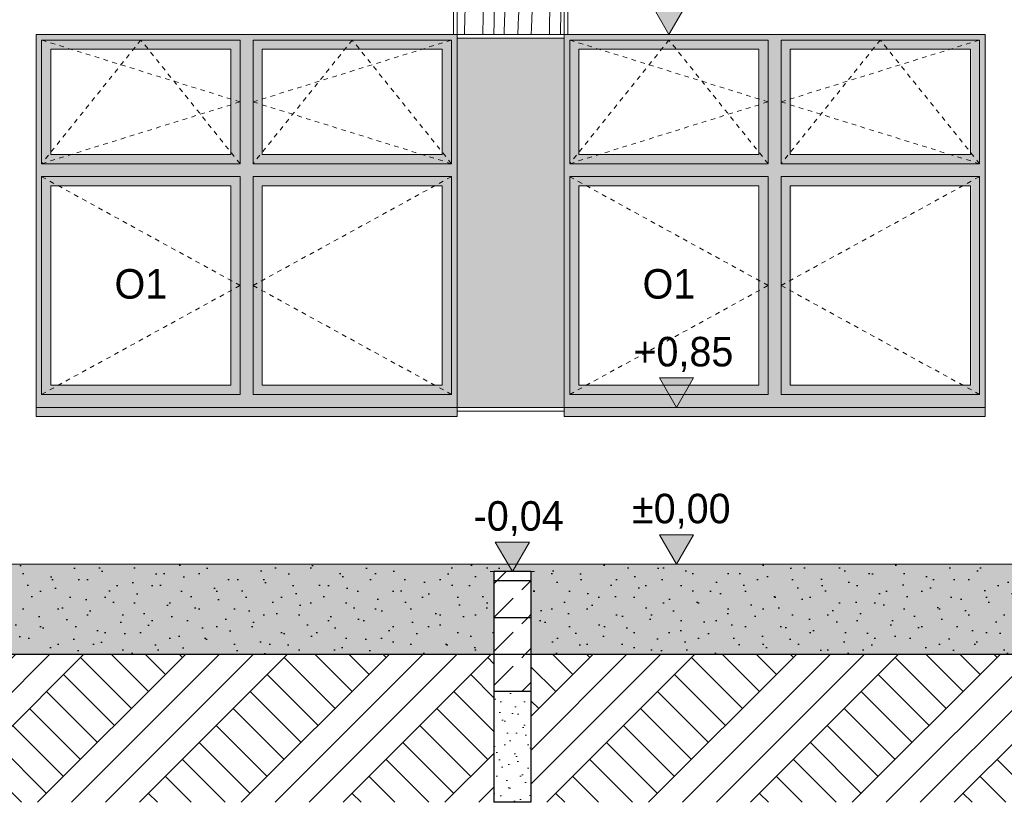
# Model space of a CAD drawing. Extents: x -366324 to -207045, y 68808 to 138616.
# Tile 112 of 170: x -221866 to -216533, y 77720 to 81960. Entities that reach past the tile are written whole.
import ezdxf

# ---------------------------------------------------------------- set-up
doc = ezdxf.new("R2010")
doc.units = 0
doc.header["$MEASUREMENT"] = 0
doc.linetypes.add('Dashed', pattern=[564.444447, 282.222223, -282.222223])
doc.linetypes.add('Hidden Line', pattern=[50, 25, -25])
for name, color, linetype, lineweight in [('Arch kolorystyka_Nr_Pióra__1', 7, 'Continuous', 25), ('Arch kolorystyka_Nr_Pióra__41', 7, 'Continuous', 15), ('Arch okna_Nr_Pióra__21', 7, 'Continuous', 9), ('Arch opisy okien_Nr_Pióra__21', 7, 'Continuous', 9), ('Arch schody_Nr_Pióra__1', 7, 'Continuous', 25), ('Arch wymiary_Nr_Pióra__21', 7, 'Continuous', 9), ('arch wypelnienia_Nr_Pióra__21', 7, 'Continuous', 9), ('Arch ściany zewnętrzne_Nr_Pióra__21', 7, 'Continuous', 9), ('INWENT TEREN_Nr_Pióra__1', 7, 'Continuous', 25)]:
    doc.layers.add(name, color=color, linetype=linetype, lineweight=lineweight)
for name, color, linetype, lineweight, true_color in [('Arch kolorystyka_Nr_Pióra__2', 7, 'Continuous', 13, 0x7f7f7f), ('Arch kolorystyka_Nr_Pióra__22', 7, 'Continuous', 9, 0x7f7f7f), ('Arch kolorystyka_Nr_Pióra__81', 7, 'Continuous', 9, 0x5d5d5d), ('Arch teren_Nr_Pióra__2', 7, 'Continuous', 13, 0x7f7f7f)]:
    doc.layers.add(name, color=color, linetype=linetype, lineweight=lineweight, true_color=true_color)
doc.layers.add('Arch wymiary', color=7, linetype='Continuous')
doc.styles.add('GENERATED_STYLE_1', font='txt')
doc.styles.add('GENERATED_STYLE_4', font='txt')
pattern_1 = [(45, (0, 0), (-183.84776, 183.84776), [195, -65]), (45, (1e-14, 183.85), (-183.84776, 183.84776), [195, -65])]
pattern_2 = [(45, (0, 0), (-275.77163, 275.77163), []), (45, (-91.9, 91.9), (-551.5433, 551.5433), []), (45, (-183.85, 183.85), (-551.5433, 551.5433), []), (135, (-275.77, 275.77), (91.92388, 91.92388), [390, -390])]

# ---------------------------------------------------------------- blocks, each defined once
blk = doc.blocks.new('*X26')
at = {"layer": 'Arch kolorystyka_Nr_Pióra__22', "linetype": 'Continuous'}
for p, q in [((-219494.2, 83412.9), (-219495.4, 83454.6)), ((-219486.5, 83269.7), (-219494.2, 83412.9)), ((-219402.4, 83373), (-219401.8, 83454.6)), ((-219334.8, 83356.6), (-219337.4, 83454.6)), ((-219283.8, 83366.3), (-219285.6, 83454.6)), ((-219207.9, 83435.2), (-219208.4, 83454.6)), ((-219204.6, 83362.8), (-219207.9, 83435.2)), ((-219134, 83349.4), (-219137.1, 83454.6)), ((-219042.2, 83309.5), (-219041.4, 83427.5)), ((-219041.4, 83427.5), (-219041.2, 83454.6)), ((-218977.6, 83407.5), (-218978.3, 83454.6)), ((-218974.6, 83293.1), (-218977.6, 83407.5)), ((-218925.7, 83401.9), (-218926, 83454.6)), ((-219403.1, 83255), (-219402.4, 83373)), ((-219330.7, 83242.2), (-219334.8, 83356.6)), ((-219283.3, 83349.6), (-219283.8, 83366.3)), ((-219200.3, 83290.5), (-219204.6, 83362.8)), ((-218923.6, 83302.7), (-218925.7, 83401.9)), ((-219282.8, 83333), (-219283.3, 83349.6)), ((-219282.3, 83316.3), (-219282.8, 83333)), ((-219281.7, 83299.7), (-219282.3, 83316.3)), ((-219281, 83283), (-219281.7, 83299.7)), ((-219126.3, 83206.2), (-219134, 83349.4)), ((-219042.9, 83191.5), (-219042.2, 83309.5)), ((-218923.1, 83286.1), (-218923.6, 83302.7)), ((-219486.5, 83269.7), (-219464.9, 83202.5)), ((-219403.1, 83255), (-219395, 83219.1)), ((-219280.4, 83266.4), (-219281, 83283)), ((-219279.7, 83249.7), (-219280.4, 83266.4)), ((-219278.9, 83233.1), (-219279.7, 83249.7)), ((-219194.8, 83218.3), (-219200.3, 83290.5)), ((-218970.5, 83178.7), (-218974.6, 83293.1)), ((-218922.6, 83269.4), (-218923.1, 83286.1)), ((-218922.1, 83252.8), (-218922.6, 83269.4)), ((-218921.5, 83236.1), (-218922.1, 83252.8)), ((-219464.9, 83202.5), (-219446.2, 83134.5)), ((-219395, 83219.1), (-219387.5, 83183.1)), ((-219330.1, 83228.2), (-219330.7, 83242.2)), ((-219329.5, 83214.2), (-219330.1, 83228.2)), ((-219328.9, 83200.1), (-219329.5, 83214.2)), ((-219328.2, 83186.1), (-219328.9, 83200.1)), ((-219277.9, 83147.4), (-219278.9, 83233.1)), ((-219194, 83178.3), (-219194.8, 83218.3)), ((-219126.3, 83206.2), (-219104.7, 83139)), ((-219042.9, 83191.5), (-219034.8, 83155.6)), ((-218920.8, 83219.5), (-218921.5, 83236.1)), ((-218920.2, 83202.9), (-218920.8, 83219.5)), ((-218919.5, 83186.2), (-218920.2, 83202.9)), ((-219387.5, 83183.1), (-219380.5, 83146.9)), ((-219380.5, 83146.9), (-219374.1, 83110.7)), ((-219327.6, 83172.1), (-219328.2, 83186.1)), ((-219326.9, 83158.1), (-219327.6, 83172.1)), ((-219326.2, 83144.1), (-219326.9, 83158.1)), ((-219325.5, 83130), (-219326.2, 83144.1)), ((-219275.9, 83061.6), (-219277.9, 83147.4)), ((-219192.9, 83138.4), (-219194, 83178.3)), ((-219191.6, 83098.4), (-219192.9, 83138.4)), ((-219104.7, 83139), (-219086, 83071)), ((-219034.8, 83155.6), (-219027.3, 83119.5)), ((-218969.9, 83164.7), (-218970.5, 83178.7)), ((-218969.3, 83150.7), (-218969.9, 83164.7)), ((-218968.7, 83136.6), (-218969.3, 83150.7)), ((-218918.7, 83169.6), (-218919.5, 83186.2)), ((-218917.7, 83083.8), (-218918.7, 83169.6)), ((-219446.2, 83134.5), (-219430.5, 83065.7)), ((-219374.1, 83110.7), (-219368.4, 83074.3)), ((-219323.7, 83025.3), (-219325.5, 83130)), ((-219189.9, 83058.5), (-219191.6, 83098.4)), ((-219027.3, 83119.5), (-219020.3, 83083.4)), ((-218968, 83122.6), (-218968.7, 83136.6)), ((-218967.4, 83108.6), (-218968, 83122.6)), ((-218966.7, 83094.6), (-218967.4, 83108.6)), ((-218966, 83080.6), (-218966.7, 83094.6)), ((-219430.5, 83065.7), (-219418, 82996.3)), ((-219368.4, 83074.3), (-219363.2, 83037.9)), ((-219363.2, 83037.9), (-219358.6, 83001.3)), ((-219272.8, 82975.9), (-219275.9, 83061.6)), ((-219188, 83018.6), (-219189.9, 83058.5)), ((-219086, 83071), (-219070.3, 83002.2)), ((-219020.3, 83083.4), (-219013.9, 83047.1)), ((-219013.9, 83047.1), (-219008.2, 83010.8)), ((-218965.3, 83066.5), (-218966, 83080.6)), ((-218963.5, 82961.8), (-218965.3, 83066.5)), ((-218916.9, 83049.4), (-218917.7, 83083.8)), ((-219418, 82996.3), (-219408.5, 82926.4)), ((-219358.6, 83001.3), (-219354.6, 82964.7)), ((-219321.1, 82920.6), (-219323.7, 83025.3)), ((-219185.8, 82978.7), (-219188, 83018.6)), ((-219183.3, 82938.8), (-219185.8, 82978.7)), ((-219070.3, 83002.2), (-219057.8, 82932.8)), ((-219008.2, 83010.8), (-219003, 82974.3)), ((-219408.5, 82926.4), (-219402.1, 82856.1)), ((-219352.1, 82948.8), (-219354.6, 82964.7)), ((-219350, 82932.8), (-219352.1, 82948.8)), ((-219348.3, 82916.7), (-219350, 82932.8)), ((-219268.7, 82890.3), (-219272.8, 82975.9)), ((-219180.5, 82898.9), (-219183.3, 82938.8)), ((-219057.8, 82932.8), (-219048.3, 82862.8)), ((-219003, 82974.3), (-218998.4, 82937.8)), ((-218998.4, 82937.8), (-218994.4, 82901.2)), ((-218960.9, 82857.1), (-218963.5, 82961.8)), ((-219347, 82900.6), (-219348.3, 82916.7)), ((-219346, 82884.5), (-219347, 82900.6)), ((-219345.4, 82868.4), (-219346, 82884.5)), ((-219317.6, 82815.9), (-219321.1, 82920.6)), ((-219263.7, 82804.7), (-219268.7, 82890.3)), ((-219180, 82887.1), (-219180.5, 82898.9)), ((-219179, 82875.3), (-219180, 82887.1)), ((-219177.7, 82863.5), (-219179, 82875.3)), ((-218991.9, 82885.3), (-218994.4, 82901.2)), ((-218989.8, 82869.3), (-218991.9, 82885.3)), ((-219402.1, 82856.1), (-219398.8, 82785.6)), ((-219346.7, 82773.5), (-219345.4, 82836.1)), ((-219345.2, 82852.3), (-219345.4, 82868.4)), ((-219345.4, 82836.1), (-219345.2, 82852.3)), ((-219175.9, 82851.8), (-219177.7, 82863.5)), ((-219173.7, 82840.2), (-219175.9, 82851.8)), ((-219171.1, 82828.6), (-219173.7, 82840.2)), ((-219168.1, 82817.1), (-219171.1, 82828.6)), ((-219048.3, 82862.8), (-219041.9, 82792.6)), ((-218988.1, 82853.2), (-218989.8, 82869.3)), ((-218986.8, 82837.1), (-218988.1, 82853.2)), ((-218985.8, 82821), (-218986.8, 82837.1)), ((-218985.2, 82804.9), (-218985.8, 82821)), ((-218957.4, 82752.4), (-218960.9, 82857.1)), ((-219398.8, 82785.6), (-219398.6, 82715)), ((-219347.9, 82710.8), (-219346.7, 82773.5)), ((-219313.3, 82711.3), (-219317.6, 82815.9)), ((-219257.6, 82719.2), (-219263.7, 82804.7)), ((-219164.7, 82805.8), (-219168.1, 82817.1)), ((-219146.6, 82741.8), (-219164.7, 82805.8)), ((-219041.9, 82792.6), (-219038.6, 82722.1)), ((-218986.5, 82709.9), (-218985.2, 82772.6)), ((-218985, 82788.8), (-218985.2, 82804.9)), ((-218985.2, 82772.6), (-218985, 82788.8)), ((-219492.9, 82740.2), (-219496.9, 82758.7)), ((-219483.3, 82674.4), (-219492.9, 82740.2)), ((-219399.2, 82694.4), (-219398.6, 82715)), ((-219308.1, 82606.7), (-219313.3, 82711.3)), ((-219250.4, 82633.7), (-219257.6, 82719.2)), ((-219132.7, 82676.7), (-219146.6, 82741.8)), ((-219038.6, 82722.1), (-219038.4, 82651.5)), ((-218953.1, 82647.8), (-218957.4, 82752.4)), ((-219477.9, 82608.1), (-219483.3, 82674.4)), ((-219401.1, 82653.3), (-219400, 82673.8)), ((-219400, 82673.8), (-219399.2, 82694.4)), ((-219349.1, 82648.1), (-219347.9, 82710.8)), ((-219123.1, 82610.9), (-219132.7, 82676.7)), ((-218987.7, 82647.3), (-218986.5, 82709.9)), ((-219476.9, 82541.5), (-219477.9, 82608.1)), ((-219405.9, 82591.6), (-219404, 82612.1)), ((-219404, 82612.1), (-219402.4, 82632.7)), ((-219402.4, 82632.7), (-219401.1, 82653.3)), ((-219350.1, 82585.4), (-219349.1, 82648.1)), ((-219302, 82502.1), (-219308.1, 82606.7)), ((-219242.3, 82548.4), (-219250.4, 82633.7)), ((-219117.7, 82544.5), (-219123.1, 82610.9)), ((-219040.9, 82589.7), (-219039.8, 82610.3)), ((-219039.8, 82610.3), (-219039, 82630.9)), ((-219039, 82630.9), (-219038.4, 82651.5)), ((-218988.9, 82584.6), (-218987.7, 82647.3)), ((-218947.9, 82543.2), (-218953.1, 82647.8)), ((-219410.5, 82550.6), (-219408.1, 82571.1)), ((-219408.1, 82571.1), (-219405.9, 82591.6)), ((-219351, 82522.8), (-219350.1, 82585.4)), ((-219043.8, 82548.6), (-219042.2, 82569.2)), ((-219042.2, 82569.2), (-219040.9, 82589.7)), ((-218989.9, 82521.9), (-218988.9, 82584.6)), ((-219480.2, 82475.1), (-219476.9, 82541.5)), ((-219426.5, 82408.1), (-219410.5, 82550.6)), ((-219351.8, 82460.1), (-219351, 82522.8)), ((-219295.1, 82397.6), (-219302, 82502.1)), ((-219233.2, 82517.5), (-219242.3, 82548.4)), ((-219225.9, 82486.2), (-219233.2, 82517.5)), ((-219116.7, 82478), (-219117.7, 82544.5)), ((-219050.3, 82487.1), (-219047.8, 82507.6)), ((-219047.8, 82507.6), (-219045.7, 82528.1)), ((-219045.7, 82528.1), (-219043.8, 82548.6)), ((-218990.8, 82459.2), (-218989.9, 82521.9)), ((-218941.8, 82438.6), (-218947.9, 82543.2)), ((-219487.8, 82409), (-219480.2, 82475.1)), ((-219352.6, 82397.4), (-219351.8, 82460.1)), ((-219220.3, 82454.5), (-219225.9, 82486.2)), ((-219216.6, 82422.6), (-219220.3, 82454.5)), ((-219120, 82411.6), (-219116.7, 82478)), ((-219066.2, 82344.6), (-219050.3, 82487.1)), ((-218991.6, 82396.6), (-218990.8, 82459.2)), ((-219496.9, 82359), (-219487.8, 82409)), ((-219439.1, 82265.2), (-219426.5, 82408.1)), ((-219353.2, 82334.7), (-219352.6, 82397.4)), ((-219287.3, 82293.2), (-219295.1, 82397.6)), ((-219214.6, 82390.4), (-219216.6, 82422.6)), ((-219127.6, 82345.5), (-219120, 82411.6)), ((-218992.4, 82333.9), (-218991.6, 82396.6)), ((-218934.9, 82334.1), (-218941.8, 82438.6)), ((-219216.3, 82326.1), (-219214.5, 82358.3)), ((-219214.5, 82358.3), (-219214.6, 82390.4)), ((-219139.5, 82280), (-219127.6, 82345.5)), ((-219078.9, 82201.7), (-219066.2, 82344.6)), ((-219354.2, 82216.7), (-219353.2, 82334.7)), ((-219291.7, 82178.8), (-219287.3, 82293.2)), ((-219227.2, 82195.3), (-219219.8, 82294.2)), ((-219219.8, 82294.2), (-219216.3, 82326.1)), ((-218993, 82271.2), (-218992.4, 82333.9)), ((-218927.1, 82229.7), (-218934.9, 82334.1)), ((-219448.3, 82122), (-219439.1, 82265.2)), ((-219148.3, 82193.4), (-219144.1, 82236.7)), ((-219144.1, 82236.7), (-219139.5, 82280)), ((-218994, 82153.2), (-218993, 82271.2)), ((-219355.3, 82098.7), (-219354.2, 82216.7)), ((-219294.8, 82064.4), (-219291.7, 82178.8)), ((-219233.3, 82096.3), (-219227.2, 82195.3)), ((-219152.1, 82150), (-219148.3, 82193.4)), ((-219088.1, 82058.5), (-219078.9, 82201.7)), ((-218931.4, 82115.3), (-218927.1, 82229.7)), ((-219155.5, 82106.6), (-219152.1, 82150)), ((-218995.1, 82035.1), (-218994, 82153.2)), ((-219454.2, 81978.7), (-219448.3, 82122)), ((-219356.2, 81980.6), (-219355.3, 82098.7)), ((-219237.9, 81997.3), (-219233.3, 82096.3)), ((-219158.5, 82063.2), (-219155.5, 82106.6)), ((-218934.6, 82000.9), (-218931.4, 82115.3)), ((-219296.7, 81949.9), (-219294.8, 82064.4)), ((-219163.3, 81976.3), (-219161.1, 82019.8)), ((-219161.1, 82019.8), (-219158.5, 82063.2)), ((-219094, 81915.2), (-219088.1, 82058.5)), ((-218996, 81917.1), (-218995.1, 82035.1)), ((-219455.9, 81879.6), (-219454.2, 81978.7)), ((-219357, 81879.6), (-219356.2, 81980.6)), ((-219241.3, 81898.2), (-219237.9, 81997.3)), ((-219165.2, 81932.8), (-219163.3, 81976.3)), ((-218936.5, 81886.4), (-218934.6, 82000.9)), ((-219297.1, 81879.6), (-219296.7, 81949.9)), ((-219166.8, 81879.6), (-219165.2, 81932.8)), ((-219094.6, 81879.6), (-219094, 81915.2)), ((-218996.3, 81879.6), (-218996, 81917.1)), ((-219241.7, 81879.6), (-219241.3, 81898.2)), ((-218936.5, 81879.6), (-218936.5, 81886.4))]:
    blk.add_line(p, q, dxfattribs=at)
blk = doc.blocks.new('Wypełnienie_13')
at = {"layer": 'Arch kolorystyka_Nr_Pióra__22', "linetype": 'Dashed'}
blk.add_blockref('*X26', (0, 0), dxfattribs=at)
blk = doc.blocks.new('Wymiary_149', base_point=(-219196.9, 78969.6))
at = {"layer": 'Arch wymiary_Nr_Pióra__21', "linetype": 'Continuous'}
blk.add_hatch(color=256, dxfattribs=at).paths.add_polyline_path([(-219196.9, 78969.6), (-219289.7, 79129.6), (-219104.1, 79129.6)], flags=0)
for p, q in [((-219196.9, 78969.6), (-219289.7, 79129.6)), ((-219289.7, 79129.6), (-219104.1, 79129.6)), ((-219104.1, 79129.6), (-219196.9, 78969.6)), ((-219196.9, 78969.6), (-219316.9, 78969.6)), ((-219196.9, 78969.6), (-219076.9, 78969.6))]:
    blk.add_line(p, q, dxfattribs=at)
at = {"layer": 'Arch wymiary_Nr_Pióra__21', "insert": (-219407, 79161.6), "char_height": 160, "attachment_point": 7, "style": 'GENERATED_STYLE_1'}
blk.add_mtext('{-0,04}', dxfattribs=at)
blk = doc.blocks.new('Wymiary_150', base_point=(-218349.4, 81879.6))
at = {"layer": 'Arch wymiary_Nr_Pióra__21', "linetype": 'Continuous'}
blk.add_hatch(color=256, dxfattribs=at).paths.add_polyline_path([(-218349.4, 81879.6), (-218442.2, 82039.6), (-218256.6, 82039.6)], flags=0)
for p, q in [((-218349.4, 81879.6), (-218442.2, 82039.6)), ((-218442.2, 82039.6), (-218256.6, 82039.6)), ((-218256.6, 82039.6), (-218349.4, 81879.6)), ((-218349.4, 81879.6), (-218469.4, 81879.6)), ((-218349.4, 81879.6), (-218229.4, 81879.6))]:
    blk.add_line(p, q, dxfattribs=at)
at = {"layer": 'Arch wymiary_Nr_Pióra__21', "insert": (-218582.8, 82071.6), "char_height": 160, "attachment_point": 7, "style": 'GENERATED_STYLE_1'}
blk.add_mtext('{+2,87}', dxfattribs=at)
blk = doc.blocks.new('Wymiary_151', base_point=(-218308.4, 79859.6))
at = {"layer": 'Arch wymiary_Nr_Pióra__21', "linetype": 'Continuous'}
blk.add_hatch(color=256, dxfattribs=at).paths.add_polyline_path([(-218308.4, 79859.6), (-218401.2, 80019.6), (-218215.6, 80019.6)], flags=0)
for p, q in [((-218308.4, 79859.6), (-218401.2, 80019.6)), ((-218401.2, 80019.6), (-218215.6, 80019.6)), ((-218215.6, 80019.6), (-218308.4, 79859.6)), ((-218308.4, 79859.6), (-218428.4, 79859.6)), ((-218308.4, 79859.6), (-218188.4, 79859.6))]:
    blk.add_line(p, q, dxfattribs=at)
at = {"layer": 'Arch wymiary_Nr_Pióra__21', "insert": (-218541.8, 80051.6), "char_height": 160, "attachment_point": 7, "style": 'GENERATED_STYLE_1'}
blk.add_mtext('{+0,85}', dxfattribs=at)
blk = doc.blocks.new('Wymiary_152', base_point=(-218308.4, 79009.6))
at = {"layer": 'Arch wymiary_Nr_Pióra__21', "linetype": 'Continuous'}
blk.add_hatch(color=256, dxfattribs=at).paths.add_polyline_path([(-218308.4, 79009.6), (-218401.2, 79169.6), (-218215.6, 79169.6)], flags=0)
for p, q in [((-218308.4, 79009.6), (-218401.2, 79169.6)), ((-218401.2, 79169.6), (-218215.6, 79169.6)), ((-218215.6, 79169.6), (-218308.4, 79009.6)), ((-218308.4, 79009.6), (-218428.4, 79009.6)), ((-218308.4, 79009.6), (-218188.4, 79009.6))]:
    blk.add_line(p, q, dxfattribs=at)
at = {"layer": 'Arch wymiary_Nr_Pióra__21', "insert": (-218549.3, 79201.6), "char_height": 160, "attachment_point": 7, "style": 'GENERATED_STYLE_1'}
blk.add_mtext('{±0,00}', dxfattribs=at)

msp = doc.modelspace()

# ---------------------------------------------------------------- hatches: boundary and pattern name
at = {"layer": 'Arch kolorystyka_Nr_Pióra__1', "linetype": 'Continuous'}
h = msp.add_hatch(dxfattribs=at)
h.set_pattern_fill('Carpet', color=256, style=0, pattern_type=2)
h.set_pattern_definition([(45, (0, 300), (-95.459415, 95.459415), [0, -90, 0, -135]), (110, (300, 300), (126.8585, 46.17272), [0, -66, 0, -114])])
h.paths.add_polyline_path([(-223816.9, 78989.6), (-222776.9, 78989.6), (-222776.9, 78969.6), (-222576.9, 78969.6), (-222576.9, 78519.6), (-222101.9, 78519.6), (-219296.9, 78519.6), (-219296.9, 78969.6), (-219096.9, 78969.6), (-219096.9, 78519.6), (-216306.9, 78519.6), (-216306.9, 78969.6), (-215856.9, 78969.6), (-215856.9, 79009.6), (-219686.9, 79009.6), (-222101.9, 79009.6), (-222101.9, 78669.6), (-222101.9, 78608.8, -0.228497), (-222116.5, 78578.5, -0.165487), (-222152.5, 78564.3, -0.039062), (-222161.3, 78564.3, -0.165487), (-222197.3, 78578.5, -0.228497), (-222211.9, 78608.8), (-222211.9, 78988.7), (-222211.9, 79009.6), (-223816.9, 79009.6)], flags=0)
at = {"layer": 'Arch kolorystyka_Nr_Pióra__2', "linetype": 'Continuous'}
h = msp.add_hatch(color=256, dxfattribs=at)
h.paths.add_polyline_path([(-221776.9, 79859.6), (-219496.9, 79859.6), (-219496.9, 81879.6), (-221776.9, 81879.6)], flags=0)
h.paths.add_polyline_path([(-221696.9, 79979.6), (-220721.9, 79979.6), (-220721.9, 81059.6), (-221696.9, 81059.6)], flags=0)
h.paths.add_polyline_path([(-220551.9, 79979.6), (-219576.9, 79979.6), (-219576.9, 81059.6), (-220551.9, 81059.6)], flags=0)
h.paths.add_polyline_path([(-220551.9, 81229.6), (-219576.9, 81229.6), (-219576.9, 81799.6), (-220551.9, 81799.6)], flags=0)
h.paths.add_polyline_path([(-221696.9, 81229.6), (-220721.9, 81229.6), (-220721.9, 81799.6), (-221696.9, 81799.6)], flags=0)
h = msp.add_hatch(color=256, dxfattribs=at)
h.paths.add_polyline_path([(-218912.1, 79859.6), (-216632.1, 79859.6), (-216632.1, 81879.6), (-218912.1, 81879.6)], flags=0)
h.paths.add_polyline_path([(-218832.1, 79979.6), (-217857.1, 79979.6), (-217857.1, 81059.6), (-218832.1, 81059.6)], flags=0)
h.paths.add_polyline_path([(-217687.1, 79979.6), (-216712.1, 79979.6), (-216712.1, 81059.6), (-217687.1, 81059.6)], flags=0)
h.paths.add_polyline_path([(-217687.1, 81229.6), (-216712.1, 81229.6), (-216712.1, 81799.6), (-217687.1, 81799.6)], flags=0)
h.paths.add_polyline_path([(-218832.1, 81229.6), (-217857.1, 81229.6), (-217857.1, 81799.6), (-218832.1, 81799.6)], flags=0)
at = {"layer": 'Arch kolorystyka_Nr_Pióra__41', "linetype": 'Continuous'}
for points in [[(-219496.9, 79809.6), (-219496.9, 79859.6), (-221776.9, 79859.6), (-221776.9, 79809.6)], [(-216636.9, 79859.6), (-218916.9, 79859.6), (-218916.9, 79809.6), (-216636.9, 79809.6)]]:
    msp.add_hatch(color=256, dxfattribs=at).paths.add_polyline_path(points, flags=0)
at = {"layer": 'Arch kolorystyka_Nr_Pióra__81', "linetype": 'Continuous'}
msp.add_hatch(color=256, dxfattribs=at).paths.add_polyline_path([(-219496.9, 79859.6), (-218916.9, 79859.6), (-218916.9, 81859.6), (-219496.9, 81859.6)], flags=0)
at = {"layer": 'Arch kolorystyka_Nr_Pióra__81', "linetype": 'Continuous', "lineweight": 0, "true_color": 0x454545}
msp.add_hatch(color=250, dxfattribs=at).paths.add_polyline_path([(-222211.9, 79009.6), (-223816.9, 79009.6), (-223816.9, 78989.6), (-222776.9, 78989.6), (-222776.9, 78969.6), (-222576.9, 78969.6), (-222576.9, 78519.6), (-222101.9, 78519.6), (-219296.9, 78519.6), (-219296.9, 78969.6), (-219096.9, 78969.6), (-219096.9, 78519.6), (-216306.9, 78519.6), (-216306.9, 78969.6), (-215856.9, 78969.6), (-215856.9, 79009.6), (-219686.9, 79009.6), (-222101.9, 79009.6), (-222101.9, 78669.6), (-222101.9, 78608.8, -0.811514), (-222211.9, 78608.8), (-222211.9, 78988.7)], flags=0)
at = {"layer": 'Arch teren_Nr_Pióra__2', "linetype": 'Continuous'}
h = msp.add_hatch(dxfattribs=at)
h.set_pattern_fill('Earth', color=256, style=0, pattern_type=2)
h.set_pattern_definition(pattern_2)
h.paths.add_polyline_path([(-222711.9, 78459.6), (-222646.9, 78394.6), (-222646.9, 77719.6), (-219296.9, 77719.6), (-219296.9, 78519.6), (-222646.9, 78519.6), (-222711.9, 78519.6)], flags=0)
h = msp.add_hatch(dxfattribs=at)
h.set_pattern_fill('Earth', color=256, style=0, pattern_type=2)
h.set_pattern_definition(pattern_2)
h.paths.add_polyline_path([(-215986.9, 78519.6), (-219096.9, 78519.6), (-219096.9, 77719.6), (-215986.9, 77719.6), (-215986.9, 78394.6), (-215921.9, 78459.6), (-215921.9, 78519.6)], flags=0)
at = {"layer": 'arch wypelnienia_Nr_Pióra__21', "linetype": 'Continuous'}
h = msp.add_hatch(dxfattribs=at)
h.set_pattern_fill('Dashed', color=256, style=0, pattern_type=2)
h.set_pattern_definition(pattern_1)
h.paths.add_polyline_path([(-219296.9, 78919.6), (-219096.9, 78919.6), (-219096.9, 78969.6), (-219296.9, 78969.6)], flags=0)
h = msp.add_hatch(dxfattribs=at)
h.set_pattern_fill('Dashed', color=256, style=0, pattern_type=2)
h.set_pattern_definition(pattern_1)
h.paths.add_polyline_path([(-219296.9, 78719.6), (-219096.9, 78719.6), (-219096.9, 78919.6), (-219296.9, 78919.6)], flags=0)
h = msp.add_hatch(dxfattribs=at)
h.set_pattern_fill('Dashed', color=256, style=0, pattern_type=2)
h.set_pattern_definition(pattern_1)
h.paths.add_polyline_path([(-219296.9, 78519.6), (-219096.9, 78519.6), (-219096.9, 78719.6), (-219296.9, 78719.6)], flags=0)
h = msp.add_hatch(dxfattribs=at)
h.set_pattern_fill('Dashed', color=256, style=0, pattern_type=2)
h.set_pattern_definition(pattern_1)
h.paths.add_polyline_path([(-219296.9, 78319.6), (-219096.9, 78319.6), (-219096.9, 78519.6), (-219296.9, 78519.6)], flags=0)
h = msp.add_hatch(dxfattribs=at)
h.set_pattern_fill('Cut_Stone', color=256, style=0, pattern_type=2)
h.set_pattern_definition([(45, (0, 200), (-63.63961, 63.63961), [0, -60, 0, -90]), (110, (200, 200), (84.572336, 30.781813), [0, -44, 0, -76])])
h.paths.add_polyline_path([(-219296.9, 77719.6), (-219096.9, 77719.6), (-219096.9, 78319.6), (-219296.9, 78319.6)], flags=0)

# ---------------------------------------------------------------- linework, layer by layer
at = {"layer": 'Arch okna_Nr_Pióra__21', "linetype": 'Continuous'}
for p, q in [((-221746.9, 81849.6), (-220671.9, 81849.6)), ((-221746.9, 81849.6), (-221746.9, 81179.6)), ((-220671.9, 81849.6), (-220671.9, 81179.6)), ((-220601.9, 81849.6), (-220601.9, 81179.6)), ((-220601.9, 81849.6), (-219526.9, 81849.6)), ((-219526.9, 81849.6), (-219526.9, 81179.6)), ((-218886.9, 81849.6), (-217811.9, 81849.6)), ((-218886.9, 81849.6), (-218886.9, 81179.6)), ((-217811.9, 81849.6), (-217811.9, 81179.6)), ((-217741.9, 81849.6), (-217741.9, 81179.6)), ((-217741.9, 81849.6), (-216666.9, 81849.6)), ((-216666.9, 81849.6), (-216666.9, 81179.6)), ((-221696.9, 81799.6), (-220721.9, 81799.6)), ((-221696.9, 81799.6), (-221696.9, 81229.6)), ((-220721.9, 81799.6), (-220721.9, 81229.6)), ((-220551.9, 81799.6), (-219576.9, 81799.6)), ((-220551.9, 81799.6), (-220551.9, 81229.6)), ((-219576.9, 81799.6), (-219576.9, 81229.6)), ((-218836.9, 81799.6), (-217861.9, 81799.6)), ((-218836.9, 81799.6), (-218836.9, 81229.6)), ((-217861.9, 81799.6), (-217861.9, 81229.6)), ((-217691.9, 81799.6), (-216716.9, 81799.6)), ((-217691.9, 81799.6), (-217691.9, 81229.6)), ((-216716.9, 81799.6), (-216716.9, 81229.6)), ((-221696.9, 81229.6), (-220721.9, 81229.6)), ((-220551.9, 81229.6), (-219576.9, 81229.6)), ((-218836.9, 81229.6), (-217861.9, 81229.6)), ((-217691.9, 81229.6), (-216716.9, 81229.6)), ((-221746.9, 81179.6), (-220671.9, 81179.6)), ((-220601.9, 81179.6), (-219526.9, 81179.6)), ((-218886.9, 81179.6), (-217811.9, 81179.6)), ((-217741.9, 81179.6), (-216666.9, 81179.6)), ((-221746.9, 81109.6), (-220671.9, 81109.6)), ((-221746.9, 81109.6), (-221746.9, 79929.6)), ((-221696.9, 81059.6), (-220721.9, 81059.6)), ((-221696.9, 81059.6), (-221696.9, 79979.6)), ((-220721.9, 81059.6), (-220721.9, 79979.6)), ((-220671.9, 81109.6), (-220671.9, 79929.6)), ((-220601.9, 81109.6), (-220601.9, 79929.6)), ((-220601.9, 81109.6), (-219526.9, 81109.6)), ((-220551.9, 81059.6), (-219576.9, 81059.6)), ((-220551.9, 81059.6), (-220551.9, 79979.6)), ((-219576.9, 81059.6), (-219576.9, 79979.6)), ((-219526.9, 81109.6), (-219526.9, 79929.6)), ((-218886.9, 81109.6), (-217811.9, 81109.6)), ((-218886.9, 81109.6), (-218886.9, 79929.6)), ((-218836.9, 81059.6), (-217861.9, 81059.6)), ((-218836.9, 81059.6), (-218836.9, 79979.6)), ((-217861.9, 81059.6), (-217861.9, 79979.6)), ((-217811.9, 81109.6), (-217811.9, 79929.6)), ((-217741.9, 81109.6), (-217741.9, 79929.6)), ((-217741.9, 81109.6), (-216666.9, 81109.6)), ((-217691.9, 81059.6), (-216716.9, 81059.6)), ((-217691.9, 81059.6), (-217691.9, 79979.6)), ((-216716.9, 81059.6), (-216716.9, 79979.6)), ((-216666.9, 81109.6), (-216666.9, 79929.6)), ((-221696.9, 79979.6), (-220721.9, 79979.6)), ((-220551.9, 79979.6), (-219576.9, 79979.6)), ((-218836.9, 79979.6), (-217861.9, 79979.6)), ((-217691.9, 79979.6), (-216716.9, 79979.6)), ((-221746.9, 79929.6), (-220671.9, 79929.6)), ((-220601.9, 79929.6), (-219526.9, 79929.6)), ((-218886.9, 79929.6), (-217811.9, 79929.6)), ((-217741.9, 79929.6), (-216666.9, 79929.6))]:
    msp.add_line(p, q, dxfattribs=at)
at = {"layer": 'Arch okna_Nr_Pióra__21', "linetype": 'Hidden Line'}
for p, q in [((-221209.4, 81849.6), (-221746.9, 81179.6)), ((-220671.9, 81514.6), (-221746.9, 81849.6)), ((-220671.9, 81179.6), (-221209.4, 81849.6)), ((-220064.4, 81849.6), (-220601.9, 81179.6)), ((-220601.9, 81514.6), (-219526.9, 81849.6)), ((-219526.9, 81179.6), (-220064.4, 81849.6)), ((-218349.4, 81849.6), (-218886.9, 81179.6)), ((-217811.9, 81514.6), (-218886.9, 81849.6)), ((-217811.9, 81179.6), (-218349.4, 81849.6)), ((-217204.4, 81849.6), (-217741.9, 81179.6)), ((-217741.9, 81514.6), (-216666.9, 81849.6)), ((-216666.9, 81179.6), (-217204.4, 81849.6)), ((-221746.9, 81179.6), (-220671.9, 81514.6)), ((-219526.9, 81179.6), (-220601.9, 81514.6)), ((-218886.9, 81179.6), (-217811.9, 81514.6)), ((-216666.9, 81179.6), (-217741.9, 81514.6)), ((-220671.9, 80519.6), (-221746.9, 81109.6)), ((-220601.9, 80519.6), (-219526.9, 81109.6)), ((-217811.9, 80519.6), (-218886.9, 81109.6)), ((-217741.9, 80519.6), (-216666.9, 81109.6)), ((-221746.9, 79929.6), (-220671.9, 80519.6)), ((-219526.9, 79929.6), (-220601.9, 80519.6)), ((-218886.9, 79929.6), (-217811.9, 80519.6)), ((-216666.9, 79929.6), (-217741.9, 80519.6))]:
    msp.add_line(p, q, dxfattribs=at)
at = {"layer": 'Arch schody_Nr_Pióra__1', "linetype": 'Continuous'}
for p, q in [((-219296.9, 78969.6), (-219296.9, 77719.6)), ((-219096.9, 78969.6), (-219296.9, 78969.6)), ((-219096.9, 78969.6), (-219096.9, 77719.6)), ((-219096.9, 78919.6), (-219296.9, 78919.6)), ((-219096.9, 78719.6), (-219296.9, 78719.6)), ((-219096.9, 78519.6), (-219296.9, 78519.6)), ((-219096.9, 78319.6), (-219296.9, 78319.6)), ((-219096.9, 77719.6), (-219296.9, 77719.6))]:
    msp.add_line(p, q, dxfattribs=at)
at = {"layer": 'Arch ściany zewnętrzne_Nr_Pióra__21', "linetype": 'Continuous'}
for p, q in [((-219516.9, 81879.6), (-219516.9, 83424.6)), ((-219496.9, 81879.6), (-219496.9, 83424.6)), ((-218916.9, 81879.6), (-218916.9, 83424.6)), ((-218896.9, 81879.6), (-218896.9, 83424.6)), ((-221776.9, 81879.6), (-219496.9, 81879.6)), ((-221776.9, 81879.6), (-221776.9, 79809.6)), ((-219496.9, 81879.6), (-219496.9, 79809.6)), ((-219496.9, 81879.6), (-218916.9, 81879.6)), ((-219496.9, 81859.6), (-218916.9, 81859.6)), ((-218916.9, 81879.6), (-216636.9, 81879.6)), ((-218916.9, 81879.6), (-218916.9, 79809.6)), ((-216636.9, 81879.6), (-216636.9, 79809.6)), ((-221776.9, 79859.6), (-219496.9, 79859.6)), ((-219496.9, 79859.6), (-218916.9, 79859.6)), ((-219496.9, 79839.6), (-218916.9, 79839.6)), ((-218916.9, 79859.6), (-216636.9, 79859.6)), ((-221776.9, 79809.6), (-219496.9, 79809.6)), ((-218916.9, 79809.6), (-216636.9, 79809.6)), ((-215856.9, 79009.6), (-222101.9, 79009.6))]:
    msp.add_line(p, q, dxfattribs=at)
at = {"layer": 'INWENT TEREN_Nr_Pióra__1', "linetype": 'Continuous'}
for p, q in [((-219296.9, 78519.6), (-228046.9, 78519.6)), ((-209946.9, 78519.6), (-219096.9, 78519.6))]:
    msp.add_line(p, q, dxfattribs=at)

# ---------------------------------------------------------------- block references
at = {"layer": 'Arch kolorystyka_Nr_Pióra__22', "linetype": 'Dashed'}
msp.add_blockref('Wypełnienie_13', (0, 0), dxfattribs=at)
at = {"layer": 'Arch wymiary', "linetype": 'Continuous'}
for name, p in [('Wymiary_150', (-218349.4, 81879.6)), ('Wymiary_151', (-218308.4, 79859.6)), ('Wymiary_152', (-218308.4, 79009.6)), ('Wymiary_149', (-219196.9, 78969.6))]:
    msp.add_blockref(name, p, dxfattribs=at)

# ---------------------------------------------------------------- texts
at = {"layer": 'Arch opisy okien_Nr_Pióra__21', "linetype": 'Continuous', "char_height": 160, "attachment_point": 2, "style": 'GENERATED_STYLE_4'}
for insert in [(-221209.4, 80608.7), (-218349.4, 80608.7)]:
    msp.add_mtext('{O1}', dxfattribs=dict(at, insert=insert))

doc.saveas('drawing.dxf')
